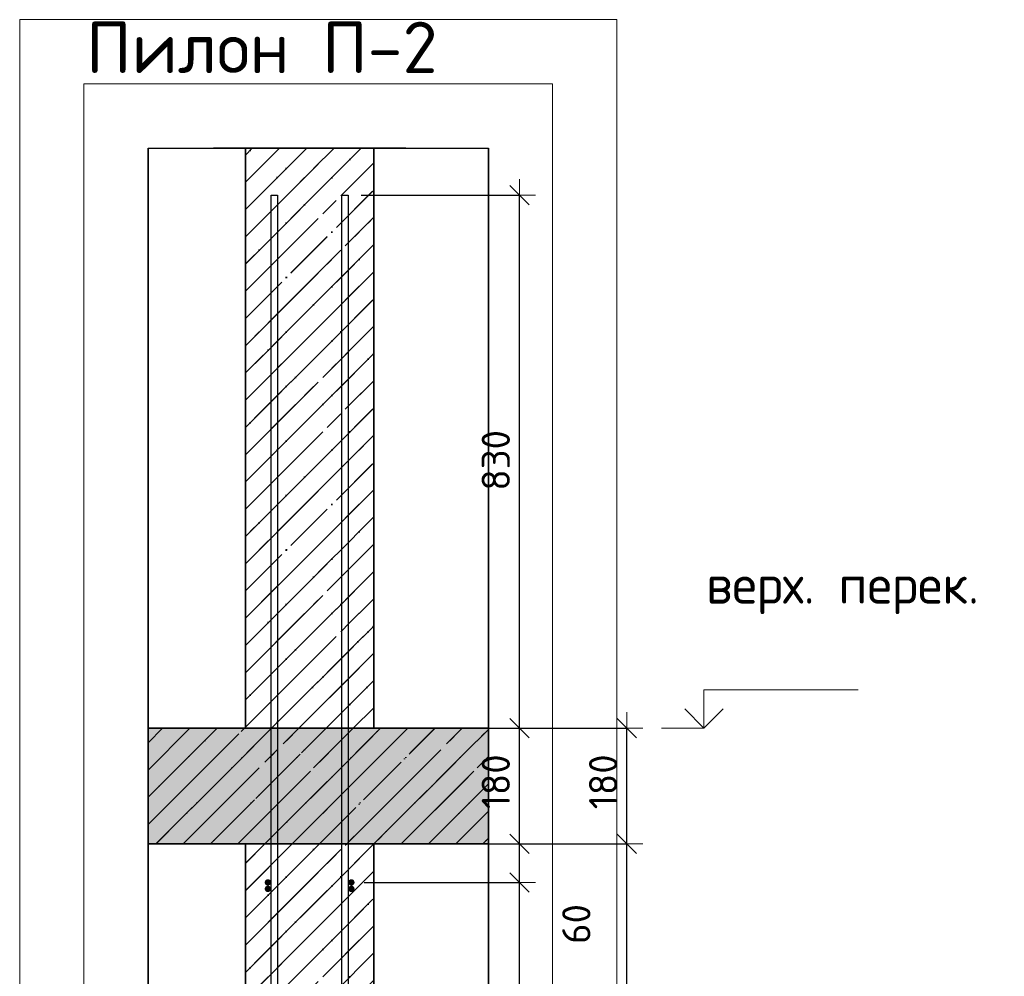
# Model space of a CAD drawing. Header units: millimetres. Extents: x -2995 to 47287, y -2809 to 58122.
# Tile 104 of 143: x 32684 to 34218, y 47115 to 48605. Entities that reach past the tile are written whole.
import ezdxf

# ---------------------------------------------------------------- set-up
doc = ezdxf.new("R2010")
doc.units = ezdxf.units.MM
doc.header["$PDMODE"] = 65
doc.linetypes.add('______11', pattern=[100, 80, -10, 0, -10])
doc.linetypes.add('______5', pattern=[220, 160, -20, 20, -20])
for name, color, linetype, lineweight in [('Standard', 7, 'Continuous', 25), ('Арм.стержн. Арматура края', 96, 'Continuous', 35), ('Арм.стержн. вертикальными 1', 22, 'Continuous', 35), ('Арм.стержн.горизонт. 1', 180, 'Continuous', 35), ('Высотная отметки_ общее', 7, 'Continuous', 13), ('Размерная линия_ общее', 7, 'Continuous', 13)]:
    doc.layers.add(name, color=color, linetype=linetype, lineweight=lineweight)
doc.styles.add('ISOCPEUR', font='ISOCPEUR')
doc.dimstyles.new('DIMSTYLE_10', dxfattribs={"dimtxt": 44, "dimasz": 50, "dimexe": 0, "dimexo": 0, "dimgap": 22, "dimtad": 0, "dimdec": 0, "dimrnd": 5, "dimzin": 12, "dimdsep": 46, "dimtxsty": 'ISOCPEUR', "dimblk1": 'ALL_ML_STRICH', "dimblk2": 'ALL_ML_STRICH', "dimsah": 1, "dimcen": 0, "dimclrd": 7, "dimclre": 256, "dimclrt": 7, "dimadec": 0, "dimazin": 0, "dimtfac": 1, "dimtdec": 0, "dimtix": 1, "dimtmove": 2, "dimatfit": 3, "dimfxl": 0, "dimtvp": 1.2, "dimtzin": 0, "dimlwd": 0, "dimlwe": -3, "dimarcsym": 0})
doc.dimstyles.new('DIMSTYLE_3', dxfattribs={"dimtxt": 44, "dimasz": 50, "dimexe": 0, "dimexo": 0, "dimgap": 22, "dimtad": 2, "dimdec": 0, "dimrnd": 5, "dimzin": 12, "dimdsep": 46, "dimtxsty": 'ISOCPEUR', "dimblk1": 'ALL_ML_STRICH', "dimblk2": 'ALL_ML_STRICH', "dimsah": 1, "dimcen": 0, "dimclrd": 7, "dimclre": 256, "dimclrt": 7, "dimadec": 0, "dimazin": 0, "dimtfac": 1, "dimtdec": 0, "dimtix": 1, "dimtmove": 2, "dimatfit": 3, "dimfxl": 0, "dimtzin": 0, "dimlwd": 0, "dimlwe": -3, "dimarcsym": 0})
pattern_1 = [(45, (0, 0), (-42.426407, 42.426407), [80, -10, 0, -10]), (45, (-21.213, 21.213), (-42.426407, 42.426407), [160, -20, 20, -20])]

# ---------------------------------------------------------------- blocks, each defined once
blk = doc.blocks.new('ALL_ML_STRICH')
at = {"color": 0, "linetype": 'ByBlock', "lineweight": -2}
for p, q in [((0, -0.5), (0, 0.5)), ((-1, 0), (0.5, 0)), ((-0.3, -0.3), (0.3, 0.3))]:
    blk.add_line(p, q, dxfattribs=at)
blk = doc.blocks.new('*D82')
at = {"layer": 'DEFPOINTS', "color": 7, "linetype": 'Continuous', "lineweight": 13, "transparency": 33554687}
for p in [(33332.1, 47321.6), (33360.7, 44201.6), (33630, 44201.6)]:
    blk.add_point(p, dxfattribs=at)
at = {"layer": 'Размерная линия_ общее', "color": 253, "linetype": 'Continuous', "lineweight": -2, "true_color": 0xa0a0a0, "transparency": 33554687}
for p, q in [((33352.1, 47321.6), (33630, 47321.6)), ((33380.7, 44201.6), (33630, 44201.6))]:
    blk.add_line(p, q, dxfattribs=at)
at = {"layer": 'Размерная линия_ общее', "color": 7, "linetype": 'Continuous', "lineweight": -2, "transparency": 33554687}
blk.add_line((33630, 44201.6), (33630, 47321.6), dxfattribs=at)
at = {"layer": 'Размерная линия_ общее', "color": 7, "linetype": 'Continuous', "lineweight": 13, "transparency": 33554687, "xscale": 50, "yscale": 50, "zscale": 50}
for p, rotation in [((33630, 47321.6), 90), ((33630, 44201.6), 270)]:
    blk.add_blockref('ALL_ML_STRICH', p, dxfattribs=dict(at, rotation=rotation))
at = {"layer": 'Размерная линия_ общее', "color": 7, "linetype": 'Continuous', "lineweight": 13, "transparency": 33554687, "insert": (33593, 45768.2), "char_height": 44, "width": 176, "attachment_point": 5, "rotation": 90, "style": 'ISOCPEUR'}
blk.add_mtext('\\A1;{3120}', dxfattribs=at)
blk = doc.blocks.new('*D83')
at = {"layer": 'DEFPOINTS', "color": 7, "linetype": 'Continuous', "lineweight": 13, "transparency": 33554687}
for p in [(33336.1, 47501.6), (33332.1, 47321.6), (33630, 47321.6)]:
    blk.add_point(p, dxfattribs=at)
at = {"layer": 'Размерная линия_ общее', "color": 253, "linetype": 'Continuous', "lineweight": -2, "true_color": 0xa0a0a0, "transparency": 33554687}
for p, q in [((33356.1, 47501.6), (33630, 47501.6)), ((33352.1, 47321.6), (33630, 47321.6))]:
    blk.add_line(p, q, dxfattribs=at)
at = {"layer": 'Размерная линия_ общее', "color": 7, "linetype": 'Continuous', "lineweight": -2, "transparency": 33554687}
blk.add_line((33630, 47321.6), (33630, 47501.6), dxfattribs=at)
at = {"layer": 'Размерная линия_ общее', "color": 7, "linetype": 'Continuous', "lineweight": 13, "transparency": 33554687, "xscale": 50, "yscale": 50, "zscale": 50}
for p, rotation in [((33630, 47501.6), 90), ((33630, 47321.6), 270)]:
    blk.add_blockref('ALL_ML_STRICH', p, dxfattribs=dict(at, rotation=rotation))
at = {"layer": 'Размерная линия_ общее', "color": 7, "linetype": 'Continuous', "lineweight": 13, "transparency": 33554687, "insert": (33593, 47418.2), "char_height": 44, "width": 132, "attachment_point": 5, "rotation": 90, "style": 'ISOCPEUR'}
blk.add_mtext('\\A1;{180}', dxfattribs=at)
blk = doc.blocks.new('*D85')
at = {"layer": 'DEFPOINTS', "color": 7, "linetype": 'Continuous', "lineweight": 13, "transparency": 33554687}
for p in [(33200.9, 47261.6), (33200.9, 44261.6), (33462.8, 44261.6)]:
    blk.add_point(p, dxfattribs=at)
at = {"layer": 'Размерная линия_ общее', "color": 253, "linetype": 'Continuous', "lineweight": -2, "true_color": 0xa0a0a0, "transparency": 33554687}
for p, q in [((33220.9, 47261.6), (33462.8, 47261.6)), ((33220.9, 44261.6), (33462.8, 44261.6))]:
    blk.add_line(p, q, dxfattribs=at)
at = {"layer": 'Размерная линия_ общее', "color": 7, "linetype": 'Continuous', "lineweight": -2, "transparency": 33554687}
blk.add_line((33462.8, 44261.6), (33462.8, 47261.6), dxfattribs=at)
at = {"layer": 'Размерная линия_ общее', "color": 7, "linetype": 'Continuous', "lineweight": 13, "transparency": 33554687, "xscale": 50, "yscale": 50, "zscale": 50}
for p, rotation in [((33462.8, 47261.6), 90), ((33462.8, 44261.6), 270)]:
    blk.add_blockref('ALL_ML_STRICH', p, dxfattribs=dict(at, rotation=rotation))
at = {"layer": 'Размерная линия_ общее', "color": 7, "linetype": 'Continuous', "lineweight": 13, "transparency": 33554687, "insert": (33403.8, 45613.6), "char_height": 44, "width": 2.2, "attachment_point": 1, "rotation": 90, "line_spacing_factor": 0.60241, "style": 'ISOCPEUR'}
blk.add_mtext('\\W0.91;15х200=3000', dxfattribs=at)
blk = doc.blocks.new('*D86')
at = {"layer": 'DEFPOINTS', "color": 7, "linetype": 'Continuous', "lineweight": 13, "transparency": 33554687}
for p in [(33235.9, 47321.6), (33200.9, 47261.6), (33462.8, 47261.6)]:
    blk.add_point(p, dxfattribs=at)
at = {"layer": 'Размерная линия_ общее', "color": 253, "linetype": 'Continuous', "lineweight": -2, "true_color": 0xa0a0a0, "transparency": 33554687}
for p, q in [((33255.9, 47321.6), (33462.8, 47321.6)), ((33220.9, 47261.6), (33462.8, 47261.6))]:
    blk.add_line(p, q, dxfattribs=at)
at = {"layer": 'Размерная линия_ общее', "color": 7, "linetype": 'Continuous', "lineweight": -2, "transparency": 33554687}
blk.add_line((33462.8, 47261.6), (33462.8, 47321.6), dxfattribs=at)
at = {"layer": 'Размерная линия_ общее', "color": 7, "linetype": 'Continuous', "lineweight": 13, "transparency": 33554687, "xscale": 50, "yscale": 50, "zscale": 50}
for p, rotation in [((33462.8, 47321.6), 90), ((33462.8, 47261.6), 270)]:
    blk.add_blockref('ALL_ML_STRICH', p, dxfattribs=dict(at, rotation=rotation))
at = {"layer": 'Размерная линия_ общее', "color": 7, "linetype": 'Continuous', "lineweight": 13, "transparency": 33554687, "insert": (33551.2, 47196.8), "char_height": 44, "width": 88, "attachment_point": 5, "rotation": 90, "style": 'ISOCPEUR'}
blk.add_mtext('\\A1;{60}', dxfattribs=at)
blk = doc.blocks.new('*D87')
at = {"layer": 'DEFPOINTS', "color": 7, "linetype": 'Continuous', "lineweight": 13, "transparency": 33554687}
for p in [(33235.9, 47501.6), (33235.9, 47321.6), (33462.8, 47321.6)]:
    blk.add_point(p, dxfattribs=at)
at = {"layer": 'Размерная линия_ общее', "color": 253, "linetype": 'Continuous', "lineweight": -2, "true_color": 0xa0a0a0, "transparency": 33554687}
for p, q in [((33255.9, 47501.6), (33462.8, 47501.6)), ((33255.9, 47321.6), (33462.8, 47321.6))]:
    blk.add_line(p, q, dxfattribs=at)
at = {"layer": 'Размерная линия_ общее', "color": 7, "linetype": 'Continuous', "lineweight": -2, "transparency": 33554687}
blk.add_line((33462.8, 47321.6), (33462.8, 47501.6), dxfattribs=at)
at = {"layer": 'Размерная линия_ общее', "color": 7, "linetype": 'Continuous', "lineweight": 13, "transparency": 33554687, "xscale": 50, "yscale": 50, "zscale": 50}
for p, rotation in [((33462.8, 47501.6), 90), ((33462.8, 47321.6), 270)]:
    blk.add_blockref('ALL_ML_STRICH', p, dxfattribs=dict(at, rotation=rotation))
at = {"layer": 'Размерная линия_ общее', "color": 7, "linetype": 'Continuous', "lineweight": 13, "transparency": 33554687, "insert": (33425.8, 47418.2), "char_height": 44, "width": 132, "attachment_point": 5, "rotation": 90, "style": 'ISOCPEUR'}
blk.add_mtext('\\A1;{180}', dxfattribs=at)
blk = doc.blocks.new('*D88')
at = {"layer": 'DEFPOINTS', "color": 7, "linetype": 'Continuous', "lineweight": 13, "transparency": 33554687}
for p in [(33195.9, 48331.6), (33235.9, 47501.6), (33462.8, 47501.6)]:
    blk.add_point(p, dxfattribs=at)
at = {"layer": 'Размерная линия_ общее', "color": 253, "linetype": 'Continuous', "lineweight": -2, "true_color": 0xa0a0a0, "transparency": 33554687}
for p, q in [((33215.9, 48331.6), (33462.8, 48331.6)), ((33255.9, 47501.6), (33462.8, 47501.6))]:
    blk.add_line(p, q, dxfattribs=at)
at = {"layer": 'Размерная линия_ общее', "color": 7, "linetype": 'Continuous', "lineweight": -2, "transparency": 33554687}
blk.add_line((33462.8, 47501.6), (33462.8, 48331.6), dxfattribs=at)
at = {"layer": 'Размерная линия_ общее', "color": 7, "linetype": 'Continuous', "lineweight": 13, "transparency": 33554687, "xscale": 50, "yscale": 50, "zscale": 50}
for p, rotation in [((33462.8, 48331.6), 90), ((33462.8, 47501.6), 270)]:
    blk.add_blockref('ALL_ML_STRICH', p, dxfattribs=dict(at, rotation=rotation))
at = {"layer": 'Размерная линия_ общее', "color": 7, "linetype": 'Continuous', "lineweight": 13, "transparency": 33554687, "insert": (33425.8, 47918.8), "char_height": 44, "width": 132, "attachment_point": 5, "rotation": 90, "style": 'ISOCPEUR'}
blk.add_mtext('\\A1;{830}', dxfattribs=at)
blk = doc.blocks.new('COMPLEX_ELEVATIONDIM_3')
at = {"layer": 'Высотная отметки_ общее', "color": 7, "linetype": 'Continuous', "lineweight": 13, "transparency": 33554687}
for p, q in [((33750, 47501.6), (33750, 47561.6)), ((33750, 47561.6), (33990, 47561.6)), ((33750, 47501.6), (33720, 47531.6)), ((33750, 47501.6), (33780, 47531.6)), ((33750, 47501.6), (33750, 47501.6)), ((33750, 47501.6), (33750, 47501.6)), ((33750, 47501.6), (33750, 47501.6)), ((33750, 47501.6), (33750, 47501.6))]:
    blk.add_line(p, q, dxfattribs=at)
blk.add_lwpolyline([(33750, 47501.6), (33744.3, 47501.6), (33744.3, 47501.6), (33683.9, 47501.6)], dxfattribs=at)
at = {"layer": 'Высотная отметки_ общее', "color": 7, "linetype": 'Continuous', "lineweight": 13, "transparency": 33554687, "insert": (33753.4, 47679.4), "char_height": 60, "width": 478.865, "attachment_point": 7, "style": 'ISOCPEUR'}
blk.add_mtext('\\W0.97;верх. перек.', dxfattribs=at)

msp = doc.modelspace()

# ---------------------------------------------------------------- hatches: boundary and pattern name
at = {"layer": 'Standard', "linetype": 'Continuous', "lineweight": 35, "transparency": 33554687}
h = msp.add_hatch(dxfattribs=at)
h.set_pattern_fill('__________539', scale=20, style=0, pattern_type=2)
h.set_pattern_definition(pattern_1)
h.paths.add_polyline_path([(33035.9, 47501.6), (33235.9, 47501.6), (33235.9, 48405), (33035.9, 48405)], flags=0)
at = {"layer": 'Standard', "linetype": 'Continuous', "lineweight": 13, "transparency": 33554687}
h = msp.add_hatch(dxfattribs=at)
h.set_pattern_fill('__________539', scale=20, style=0, pattern_type=2)
h.set_pattern_definition(pattern_1)
h.paths.add_polyline_path([(33414.3, 47321.6), (33414.3, 47501.6), (32884.3, 47501.6), (32884.3, 47321.6)], flags=0)
msp.add_hatch(color=9, dxfattribs=at).paths.add_polyline_path([(33414.3, 47321.6), (33414.3, 47501.6), (32884.3, 47501.6), (32884.3, 47321.6)])
at = {"layer": 'Standard', "linetype": 'Continuous', "lineweight": 35, "transparency": 33554687}
h = msp.add_hatch(dxfattribs=at)
h.set_pattern_fill('__________539', scale=20, style=0, pattern_type=2)
h.set_pattern_definition(pattern_1)
h.paths.add_polyline_path([(33235.9, 47321.6), (33035.9, 47321.6), (33035.9, 44201.6), (33235.9, 44201.6)], flags=0)
at = {"layer": 'Арм.стержн. Арматура края', "linetype": 'Continuous', "lineweight": 50, "transparency": 33554687}
for points in [[(33075.9, 47251.6), (33075.5, 47253.5), (33074.4, 47255.1), (33072.8, 47256.2), (33070.9, 47256.6), (33068.9, 47256.2), (33067.3, 47255.1), (33066.2, 47253.5), (33065.9, 47251.6), (33066.2, 47249.6), (33067.3, 47248), (33068.9, 47246.9), (33070.9, 47246.6), (33072.8, 47246.9), (33074.4, 47248), (33075.5, 47249.6)], [(33205.9, 47251.6), (33205.5, 47253.5), (33204.4, 47255.1), (33202.8, 47256.2), (33200.9, 47256.6), (33198.9, 47256.2), (33197.3, 47255.1), (33196.2, 47253.5), (33195.9, 47251.6), (33196.2, 47249.6), (33197.3, 47248), (33198.9, 47246.9), (33200.9, 47246.6), (33202.8, 47246.9), (33204.4, 47248), (33205.5, 47249.6)]]:
    msp.add_hatch(color=4, dxfattribs=at).paths.add_polyline_path(points)
at = {"layer": 'Арм.стержн.горизонт. 1', "linetype": 'Continuous', "lineweight": 50, "transparency": 33554687}
for points in [[(33075.9, 47261.6), (33075.5, 47263.5), (33074.4, 47265.1), (33072.8, 47266.2), (33070.9, 47266.6), (33068.9, 47266.2), (33067.3, 47265.1), (33066.2, 47263.5), (33065.9, 47261.6), (33066.2, 47259.6), (33067.3, 47258), (33068.9, 47256.9), (33070.9, 47256.6), (33072.8, 47256.9), (33074.4, 47258), (33075.5, 47259.6)], [(33205.9, 47261.6), (33205.5, 47263.5), (33204.4, 47265.1), (33202.8, 47266.2), (33200.9, 47266.6), (33198.9, 47266.2), (33197.3, 47265.1), (33196.2, 47263.5), (33195.9, 47261.6), (33196.2, 47259.6), (33197.3, 47258), (33198.9, 47256.9), (33200.9, 47256.6), (33202.8, 47256.9), (33204.4, 47258), (33205.5, 47259.6)]]:
    msp.add_hatch(color=4, dxfattribs=at).paths.add_polyline_path(points)

# ---------------------------------------------------------------- linework, layer by layer
at = {"layer": 'Standard', "color": 52, "linetype": 'Continuous', "lineweight": 13, "transparency": 33554687}
for p, q in [((32884.3, 48405), (33414.3, 48405)), ((32884.3, 48405), (33414.3, 48405)), ((32884.3, 48405), (32884.3, 43856.3)), ((32884.3, 43856.3), (32884.3, 48405)), ((33414.3, 48405), (33414.3, 43856.3)), ((33414.3, 43856.3), (33414.3, 48405))]:
    msp.add_line(p, q, dxfattribs=at)
at = {"layer": 'Standard', "color": 52, "linetype": 'Continuous', "lineweight": -3, "transparency": 33554687}
for p, q in [((32884.3, 48405), (33414.3, 48405)), ((32884.3, 48405), (33414.3, 48405)), ((32884.3, 48405), (32884.3, 43856.3)), ((32884.3, 43856.3), (32884.3, 48405)), ((33414.3, 48405), (33414.3, 43856.3)), ((33414.3, 43856.3), (33414.3, 48405))]:
    msp.add_line(p, q, dxfattribs=at)
at = {"layer": 'Standard', "color": 7, "linetype": 'Continuous', "lineweight": 25, "transparency": 33554687}
for p, q in [((33285.9, 48405), (32985.9, 48405)), ((33285.9, 48405), (32985.9, 48405)), ((32884.3, 47551.6), (32884.3, 47271.6)), ((32884.3, 47551.6), (32884.3, 47271.6)), ((33414.3, 47271.6), (33414.3, 47551.6)), ((33414.3, 47271.6), (33414.3, 47551.6))]:
    msp.add_line(p, q, dxfattribs=at)
at = {"layer": 'Standard', "color": 7, "linetype": 'Continuous', "lineweight": 35, "transparency": 33554687}
for p, q in [((33035.9, 48405), (33035.9, 47501.6)), ((33035.9, 48405), (33035.9, 47501.6)), ((33235.9, 47501.6), (33235.9, 48405)), ((33235.9, 47501.6), (33235.9, 48405)), ((33035.9, 47501.6), (32884.3, 47501.6)), ((33035.9, 47501.6), (32884.3, 47501.6)), ((33235.9, 47501.6), (33035.9, 47501.6)), ((33414.3, 47501.6), (33235.9, 47501.6)), ((33414.3, 47501.6), (33235.9, 47501.6)), ((32884.3, 47321.6), (33035.9, 47321.6)), ((32884.3, 47321.6), (33035.9, 47321.6)), ((33035.9, 47321.6), (33035.9, 44201.6)), ((33235.9, 47321.6), (33035.9, 47321.6)), ((33035.9, 47321.6), (33035.9, 44201.6)), ((33235.9, 44201.6), (33235.9, 47321.6)), ((33235.9, 47321.6), (33414.3, 47321.6)), ((33235.9, 44201.6), (33235.9, 47321.6)), ((33235.9, 47321.6), (33414.3, 47321.6))]:
    msp.add_line(p, q, dxfattribs=at)
at = {"layer": 'Standard', "color": 253, "linetype": '______11', "lineweight": 35, "true_color": 0xababab, "transparency": 33554687}
for p, q in [((33035.9, 48224.5), (33216.3, 48405)), ((33035.9, 48309.4), (33131.4, 48405)), ((33035.9, 48394.2), (33046.6, 48405)), ((33035.9, 48139.7), (33235.9, 48339.7)), ((33035.9, 48054.8), (33235.9, 48254.8)), ((33035.9, 47969.9), (33235.9, 48169.9)), ((33035.9, 47885.1), (33235.9, 48085.1)), ((33035.9, 47800.2), (33235.9, 48000.2)), ((33035.9, 47715.4), (33235.9, 47915.4)), ((33035.9, 47630.5), (33235.9, 47830.5)), ((33035.9, 47545.7), (33235.9, 47745.7)), ((33076.6, 47501.6), (33235.9, 47660.8)), ((33161.4, 47501.6), (33235.9, 47576)), ((33035.9, 47206.3), (33151.1, 47321.6)), ((33035.9, 47291.1), (33066.3, 47321.6)), ((33035.9, 47121.4), (33235.9, 47321.4)), ((33035.9, 47036.6), (33235.9, 47236.6)), ((33035.9, 46951.7), (33235.9, 47151.7))]:
    msp.add_line(p, q, dxfattribs=at)
at = {"layer": 'Standard', "color": 253, "linetype": '______5', "lineweight": 35, "true_color": 0xababab, "transparency": 33554687}
for p, q in [((33035.9, 48266.9), (33173.9, 48405)), ((33035.9, 48351.8), (33089, 48405)), ((33035.9, 48182.1), (33235.9, 48382.1)), ((33035.9, 48097.2), (33235.9, 48297.2)), ((33035.9, 48012.4), (33235.9, 48212.4)), ((33035.9, 47927.5), (33235.9, 48127.5)), ((33035.9, 47842.7), (33235.9, 48042.7)), ((33035.9, 47757.8), (33235.9, 47957.8)), ((33035.9, 47673), (33235.9, 47873)), ((33035.9, 47588.1), (33235.9, 47788.1)), ((33035.9, 47503.3), (33235.9, 47703.3)), ((33119, 47501.6), (33235.9, 47618.4)), ((33203.9, 47501.6), (33235.9, 47533.6)), ((33035.9, 47163.8), (33193.6, 47321.6)), ((33035.9, 47248.7), (33108.7, 47321.6)), ((33035.9, 47079), (33235.9, 47279)), ((33035.9, 46994.1), (33235.9, 47194.1))]:
    msp.add_line(p, q, dxfattribs=at)
at = {"layer": 'Standard', "color": 253, "linetype": '______11', "lineweight": 13, "true_color": 0xababab, "transparency": 33554687}
for p, q in [((32884.3, 47479), (32906.9, 47501.6)), ((32884.3, 47394.2), (32991.7, 47501.6)), ((32896.6, 47321.6), (33076.6, 47501.6)), ((32981.4, 47321.6), (33161.4, 47501.6)), ((33066.3, 47321.6), (33246.3, 47501.6)), ((33151.1, 47321.6), (33331.1, 47501.6)), ((33236, 47321.6), (33414.3, 47499.9)), ((33320.8, 47321.6), (33414.3, 47415)), ((33405.7, 47321.6), (33414.3, 47330.2))]:
    msp.add_line(p, q, dxfattribs=at)
at = {"layer": 'Standard', "color": 253, "linetype": '______5', "lineweight": 13, "true_color": 0xababab, "transparency": 33554687}
for p, q in [((32884.3, 47436.6), (32949.3, 47501.6)), ((32884.3, 47351.7), (33034.2, 47501.6)), ((32939, 47321.6), (33119, 47501.6)), ((33023.9, 47321.6), (33203.9, 47501.6)), ((33108.7, 47321.6), (33288.7, 47501.6)), ((33193.6, 47321.6), (33373.6, 47501.6)), ((33278.4, 47321.6), (33414.3, 47457.5)), ((33363.3, 47321.6), (33414.3, 47372.6))]:
    msp.add_line(p, q, dxfattribs=at)
at = {"layer": 'Standard', "color": 7, "linetype": 'Continuous', "lineweight": 13, "transparency": 33554687}
for points in [[(32684.3, 43656.3), (33614.3, 43656.3), (33614.3, 48605), (32684.3, 48605), (32684.3, 43656.3)], [(32784.3, 43756.3), (33514.3, 43756.3), (33514.3, 48505), (32784.3, 48505), (32784.3, 43756.3)]]:
    msp.add_lwpolyline(points, dxfattribs=at)
at = {"layer": 'Арм.стержн. вертикальными 1', "color": 4, "linetype": 'Continuous', "lineweight": 25, "transparency": 33554687}
for points in [[(33075.9, 44201.6), (33075.9, 48331.6), (33085.9, 48331.6), (33085.9, 44201.6), (33075.9, 44201.6)], [(33075.9, 44201.6), (33075.9, 48331.6), (33085.9, 48331.6), (33085.9, 44201.6), (33075.9, 44201.6)], [(33185.9, 44201.6), (33185.9, 48331.6), (33195.9, 48331.6), (33195.9, 44201.6), (33185.9, 44201.6)], [(33185.9, 44201.6), (33185.9, 48331.6), (33195.9, 48331.6), (33195.9, 44201.6), (33185.9, 44201.6)]]:
    msp.add_lwpolyline(points, dxfattribs=at)

# ---------------------------------------------------------------- block references
at = {"layer": 'Высотная отметки_ общее', "color": 7, "linetype": 'Continuous', "lineweight": 13, "transparency": 33554687}
msp.add_blockref('COMPLEX_ELEVATIONDIM_3', (0, 0), dxfattribs=at)

# ---------------------------------------------------------------- texts
at = {"layer": 'Standard', "color": 7, "linetype": 'Continuous', "lineweight": 13, "transparency": 33554687, "insert": (32787.7, 48561.8), "char_height": 80, "width": 550.788, "attachment_point": 4, "style": 'ISOCPEUR'}
msp.add_mtext('\\A1;{\\fISOCPEUR|i0|b0;\\H80.000000;\\W1.000000;\\C7;Пилон П-2}\\P', dxfattribs=at)

# ---------------------------------------------------------------- dimensions: what is measured, and where the dimension line sits
at = {"layer": 'Размерная линия_ общее', "color": 7, "linetype": 'Continuous', "lineweight": 13, "transparency": 33554687}
for base, p1, p2, dimstyle, picture, middle in [((33462.8, 48331.6), (33255.9, 47501.6), (33215.9, 48331.6), 'DIMSTYLE_3', '*D88', (33425.8, 47918.8)), ((33462.8, 47501.6), (33255.9, 47321.6), (33255.9, 47501.6), 'DIMSTYLE_3', '*D87', (33425.8, 47418.2)), ((33630, 47501.6), (33352.1, 47321.6), (33356.1, 47501.6), 'DIMSTYLE_3', '*D83', (33593, 47418.2)), ((33462.8, 47321.6), (33220.9, 47261.6), (33255.9, 47321.6), 'DIMSTYLE_10', '*D86', (33551.2, 47196.8)), ((33630, 47321.6), (33380.7, 44201.6), (33352.1, 47321.6), 'DIMSTYLE_3', '*D82', (33593, 45768.2))]:
    dim = msp.add_linear_dim(base=base, p1=p1, p2=p2, angle=90, dimstyle=dimstyle, override={"dimpost": '<>', "dimclrd": 7, "dimclre": 253, "dimclrt": 7, "dimlwd": 0, "dimlwe": 65533}, dxfattribs=at)
    dim.commit()
    dim.dimension.update_dxf_attribs({"geometry": picture, "text_midpoint": middle, "dimtype": 160})
dim = msp.add_linear_dim(base=(33462.8, 47261.6), p1=(33220.9, 44261.6), p2=(33220.9, 47261.6), angle=90, text='\\W0.91;15х200=3000', dimstyle='DIMSTYLE_3', override={"dimpost": '<>', "dimclrd": 7, "dimclre": 253, "dimclrt": 7, "dimlwd": 0, "dimlwe": 65533}, dxfattribs=at)
dim.commit()
dim.dimension.update_dxf_attribs({"geometry": '*D85', "text_midpoint": (33440.8, 45761.6), "dimtype": 160})

doc.saveas('drawing.dxf')
